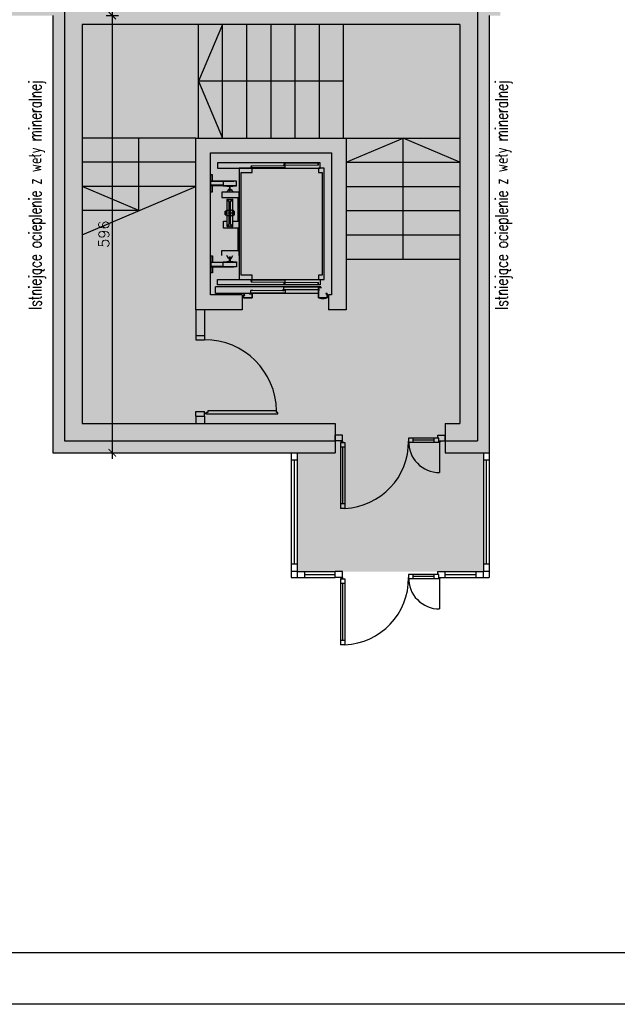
# Model space of a CAD drawing. Header units: millimetres. Extents: x 31969 to 285678, y -69766 to -1123.
# Tile 64 of 102: x 142956 to 143771, y -8681 to -7339. Entities that reach past the tile are written whole.
import ezdxf
from ezdxf.enums import TextEntityAlignment as Align
from ezdxf.lldxf.tags import DXFTag

# ---------------------------------------------------------------- set-up
doc = ezdxf.new("R2010")
doc.units = ezdxf.units.MM
for name, color, linetype in [('a-biblioteka', 251, 'Continuous'), ('a-izolacja 1', 3, 'Continuous'), ('a-opis 1', 3, 'Continuous'), ('a-opis 2', 1, 'Continuous'), ('a-schody', 3, 'Continuous'), ('a-stolarka drzwiowa', 3, 'Continuous'), ('a-szkło', 4, 'Continuous'), ('a-szraf', 252, 'Continuous'), ('a-wymiary', 11, 'Continuous'), ('a-ściany istniejące murowane', 6, 'Continuous')]:
    doc.layers.add(name, color=color, linetype=linetype)
doc.styles.add('MAREK', font='simplex.shx')
doc.styles.add('RS01507', font='romans.shx', dxfattribs={"width": 0.7, "height": 0.15})
tags = doc.linetypes.add('DASHED', pattern=[0.75, 0.5, -0.25]).pattern_tags.tags
tags[6:7] = [DXFTag(74, 4), DXFTag(75, 0), DXFTag(340, '0'), DXFTag(46, 1.0), DXFTag(50, 0.0), DXFTag(44, 0.0), DXFTag(45, 0.0)]
tags[4:5] = [DXFTag(74, 4), DXFTag(75, 0), DXFTag(340, '0'), DXFTag(46, 1.0), DXFTag(50, 0.0), DXFTag(44, 0.0), DXFTag(45, 0.0)]
doc.dimstyles.new('MAREK', dxfattribs={"dimscale": 0.85, "dimtxt": 17, "dimasz": 12, "dimexe": 10, "dimexo": 0.625, "dimgap": 5, "dimtad": 1, "dimdec": 1, "dimdsep": 46, "dimtxsty": 'MAREK', "dimblk1": 'ARCHTICK', "dimblk2": 'ARCHTICK', "dimsah": 1, "dimcen": 2.5, "dimdle": 10, "dimadec": 0, "dimazin": 0, "dimtfac": 1, "dimtdec": 1, "dimtmove": 1, "dimatfit": 3, "dimldrblk": 'ARCHTICK', "dimfxl": 0, "dimtolj": 1, "dimtzin": 0, "dimarcsym": 0})

# ---------------------------------------------------------------- blocks, each defined once
blk = doc.blocks.new('_ARCHTICK')
at = {"color": 0, "linetype": 'ByBlock', "const_width": 0.15}
blk.add_lwpolyline([(-0.5, -0.5), (0.5, 0.5)], dxfattribs=at)
blk = doc.blocks.new('*D45')
at = {"layer": 'a-wymiary', "color": 0, "lineweight": -2, "ltscale": 100}
for p, q in [((143082.2, -7324.4), (143082.2, -7937.4)), ((143073.7, -7332.9), (143090.7, -7332.9)), ((143073.7, -7928.9), (143090.7, -7928.9))]:
    blk.add_line(p, q, dxfattribs=at)
at = {"layer": 'DEFPOINTS', "color": 0, "ltscale": 100}
for p in [(143001.1, -7332.9), (143001.1, -7928.9), (143082.2, -7928.9)]:
    blk.add_point(p, dxfattribs=at)
at = {"layer": 'a-wymiary', "color": 0, "lineweight": -2, "ltscale": 100, "xscale": 10.2, "yscale": 10.2, "zscale": 10.2}
for p, rotation in [((143082.2, -7332.9), 90), ((143082.2, -7928.9), 270)]:
    blk.add_blockref('_ARCHTICK', p, dxfattribs=dict(at, rotation=rotation))
at = {"layer": 'a-wymiary', "color": 0, "ltscale": 100, "insert": (143070.7, -7630.9), "char_height": 14.45, "attachment_point": 5, "rotation": 90, "style": 'MAREK'}
blk.add_mtext('\\A1;596', dxfattribs=at)

msp = doc.modelspace()

# ---------------------------------------------------------------- hatches: boundary and pattern name
at = {"layer": 'a-szraf', "ltscale": 0.9}
h = msp.add_hatch(color=254, dxfattribs=at)
h.dxf.hatch_style = 1
h.paths.add_polyline_path([(143596.07, -6206.86), (143385.35, -6206.86), (143385.35, -6261.86), (143541.07, -6261.86), (143541.07, -6324.24), (143596.07, -6324.24)], flags=17)
h.paths.add_polyline_path([(143611.07, -6191.86), (143385.35, -6191.86), (143385.35, -6206.86), (143596.07, -6206.86), (143596.07, -6324.24), (143611.07, -6324.24), (143611.07, -6246.86)])
h.paths.add_polyline_path([(143611.07, -6324.24), (143596.07, -6324.24), (143596.07, -6868.86), (143611.07, -6868.86)])
h.paths.add_polyline_path([(143596.07, -6324.24), (143541.07, -6324.24), (143541.07, -6843.86), (143522.33, -6843.86), (143522.33, -6858.86), (143541.07, -6858.86), (143541.07, -6868.86), (143596.07, -6868.86)])
h.paths.add_polyline_path([(143121.07, -6706.15), (143077.07, -6706.15), (143077.07, -6814.86), (143069.57, -6814.86), (143069.57, -6828.37), (143069.57, -6842.37), (143055.57, -6842.37), (143055.57, -6828.37), (143055.57, -6814.86), (142833.07, -6814.86), (142833.07, -6858.86), (143148.07, -6858.86), (143148.07, -6843.86), (143121.07, -6843.86)])
h.paths.add_polyline_path([(143069.57, -6814.86), (143055.57, -6814.86), (143055.57, -6828.37), (143069.57, -6828.37)], flags=17)
h.paths.add_polyline_path([(143522.33, -6843.86), (143238.07, -6843.86), (143238.07, -6858.86), (143256.07, -6858.86), (143256.07, -6876.32), (143271.07, -6876.32), (143271.07, -6858.86), (143522.33, -6858.86)])
h.paths.add_polyline_path([(143271.07, -6876.32), (143256.07, -6876.32), (143256.07, -6898.86), (143271.07, -6898.86)])
h.paths.add_polyline_path([(143596.07, -6958.86), (143541.07, -6958.86), (143541.07, -7017.86), (143271.07, -7017.86), (143271.07, -6988.86), (143256.07, -6988.86), (143256.07, -7017.86), (143246.07, -7017.86), (143246.07, -7059.86), (143256.07, -7059.86), (143256.07, -7073.86), (143266.07, -7073.86), (143266.07, -7059.86), (143541.07, -7059.86), (143555.07, -7059.86), (143555.07, -7276.86), (142921.07, -7276.86), (142921.07, -7262.86), (142921.07, -7181.86), (142879.07, -7181.86), (142879.07, -7262.86), (142831.07, -7262.86), (142831.07, -7317.86), (143017.07, -7317.86), (143017.07, -7912.86), (143386.07, -7912.86), (143386.07, -7904.86), (143386.07, -7888.86), (143041.07, -7888.86), (143041.07, -7344.86), (143556.07, -7344.86), (143556.07, -7888.86), (143536.07, -7888.86), (143536.07, -7912.86), (143580.07, -7912.86), (143580.07, -7317.86), (143596.07, -7317.86)])
h.paths.add_polyline_path([(143611.07, -6958.86), (143596.07, -6958.86), (143596.07, -7317.86), (143580.07, -7317.86), (143580.07, -7912.86), (143536.07, -7912.86), (143536.07, -7928.86), (143596.07, -7928.86), (143596.07, -7332.86), (143611.07, -7332.86)])
h.paths.add_polyline_path([(143386.07, -7912.86), (143017.07, -7912.86), (143017.07, -7317.86), (142831.07, -7317.86), (142831.07, -7332.86), (143001.07, -7332.86), (143001.07, -7928.86), (143386.07, -7928.86)])
h.paths.add_polyline_path([(143216.07, -7519.86), (143381.07, -7519.86), (143381.07, -7713.86), (143377.07, -7713.86), (143377.07, -7733.86), (143401.07, -7733.86), (143401.07, -7499.86), (143196.07, -7499.86), (143196.07, -7733.86), (143259.07, -7733.86), (143259.07, -7713.86), (143216.07, -7713.86)], flags=17)
h.paths.add_polyline_path([(143208.07, -7733.86), (143196.07, -7733.86), (143196.07, -7768.86), (143208.07, -7768.86)], flags=17)
h.paths.add_polyline_path([(143208.07, -7878.86), (143196.07, -7878.86), (143196.07, -7888.86), (143208.07, -7888.86)], flags=17)
h.paths.add_polyline_path([(143345.07, -7153.86), (143137.57, -7153.86), (143137.57, -7163.86), (143338.07, -7163.86), (143345.07, -7163.86)], flags=17)
h.paths.add_polyline_path([(143196.57, -7262.86), (142921.07, -7262.86), (142921.07, -7276.86), (143196.57, -7276.86)], flags=17)
h.paths.add_polyline_path([(143226.07, -7262.86), (143196.57, -7262.86), (143196.57, -7276.86), (143226.07, -7276.86)], flags=17)
h.paths.add_polyline_path([(143235.07, -7262.86), (143226.07, -7262.86), (143226.07, -7276.86), (143235.07, -7276.86)], flags=17)
h.paths.add_polyline_path([(143255.57, -7262.86), (143235.07, -7262.86), (143235.07, -7276.86), (143255.57, -7276.86)], flags=17)
h.paths.add_polyline_path([(143285.07, -7262.86), (143255.57, -7262.86), (143255.57, -7276.86), (143285.07, -7276.86)], flags=17)
h.paths.add_polyline_path([(143314.57, -7262.86), (143285.07, -7262.86), (143285.07, -7276.86), (143314.57, -7276.86)], flags=17)
h.paths.add_polyline_path([(143345.07, -7213.36), (143338.07, -7227.94), (143338.07, -7262.86), (143321.3, -7262.86), (143314.57, -7276.86), (143345.07, -7276.86)], flags=17)
h.paths.add_polyline_path([(143555.07, -7059.86), (143541.07, -7059.86), (143541.07, -7262.86), (143348.07, -7262.86), (143348.07, -7153.86), (143345.07, -7153.86), (143345.07, -7163.86), (143345.07, -7276.86), (143555.07, -7276.86)], flags=17)
h.paths.add_polyline_path([(143345.07, -7163.86), (143338.07, -7163.86), (143338.07, -7202), (143345.07, -7213.36)], flags=17)
h.paths.add_polyline_path([(143338.07, -7202), (143338.07, -7213.36), (143345.07, -7213.36)], flags=17)
h.paths.add_polyline_path([(143345.07, -7213.36), (143338.07, -7213.36), (143338.07, -7227.94)], flags=17)
h.paths.add_polyline_path([(143321.3, -7262.86), (143314.57, -7262.86), (143314.57, -7276.86)], flags=17)
h.paths.add_polyline_path([(143348.07, -7153.86), (143345.07, -7153.86), (143345.07, -7163.86), (143345.07, -7213.36), (143345.07, -7276.86), (143555.07, -7276.86), (143555.07, -7059.86), (143541.07, -7059.86), (143541.07, -7262.86), (143348.07, -7262.86)], flags=16)
h.paths.add_polyline_path([(142852.73, -6863.1), (143002.66, -6863.1), (143002.66, -6828.9), (142852.73, -6828.9)], flags=9)
h.paths.add_polyline_path([(143391.4, -7052.39), (143541.33, -7052.39), (143541.33, -7018.18), (143391.4, -7018.18)], flags=24)
at = {"layer": 'a-szraf', "ltscale": 30}
h = msp.add_hatch(dxfattribs=at)
h.set_pattern_fill('DOTS', color=256, scale=3)
h.paths.add_polyline_path([(143588.07, -7928.86), (143334.07, -7928.86), (143334.07, -8090.86), (143588.07, -8090.86)])
h.paths.add_polyline_path([(143536.07, -7888.86), (143386.07, -7888.86), (143386.07, -7928.86), (143536.07, -7928.86)])
h.paths.add_polyline_path([(143556.07, -7499.86), (143401.07, -7499.86), (143401.07, -7888.86), (143536.07, -7888.86), (143556.07, -7888.86)])
h.paths.add_polyline_path([(143377.07, -7713.86), (143259.07, -7713.86), (143259.07, -7733.86), (143377.07, -7733.86)])
h.paths.add_polyline_path([(143381.07, -7519.86), (143216.07, -7519.86), (143216.07, -7713.86), (143381.07, -7713.86)])
h.paths.add_polyline_path([(143196.07, -7499.86), (143041.07, -7499.86), (143041.07, -7733.86), (143196.07, -7733.86)])
h.paths.add_polyline_path([(143556.07, -7344.86), (143041.07, -7344.86), (143041.07, -7499.86), (143196.07, -7499.86), (143556.07, -7499.86)])
h.paths.add_polyline_path([(143208.07, -7733.86), (143208.07, -7768.86), (143196.07, -7768.86), (143196.07, -7733.86), (143041.07, -7733.86), (143041.07, -7888.86), (143401.07, -7888.86), (143401.07, -7733.86)])

# ---------------------------------------------------------------- linework, layer by layer
at = {"layer": 'a-biblioteka'}
for p, q in [((143365.57, -7533.86), (143225.57, -7533.86)), ((143225.57, -7533.86), (143225.57, -7540.86)), ((143225.57, -7540.86), (143365.57, -7540.86)), ((143365.57, -7540.86), (143365.57, -7533.86)), ((143216.07, -7550.04), (143216.57, -7550.04)), ((143216.57, -7573.04), (143216.57, -7550.04)), ((143218.67, -7550.04), (143216.57, -7550.04)), ((143218.67, -7558.44), (143218.67, -7550.04)), ((143218.67, -7573.04), (143218.67, -7564.64)), ((143251.57, -7558.44), (143233.57, -7558.44)), ((143233.57, -7558.44), (143233.57, -7565.04)), ((143233.57, -7564.64), (143251.57, -7564.64)), ((143233.57, -7565.04), (143242.57, -7565.04)), ((143240.77, -7569.81), (143238.57, -7573.81)), ((143242.12, -7569.81), (143240.77, -7569.81)), ((143242.57, -7565.04), (143251.57, -7565.04)), ((143243.02, -7569.81), (143244.37, -7569.81)), ((143244.37, -7569.81), (143246.57, -7573.81)), ((143251.57, -7565.04), (143251.57, -7558.44)), ((143216.07, -7573.04), (143216.57, -7573.04)), ((143216.57, -7573.04), (143218.67, -7573.04)), ((143216.07, -7660.69), (143216.57, -7660.69)), ((143216.57, -7660.69), (143216.57, -7683.69)), ((143216.57, -7660.69), (143218.67, -7660.69)), ((143218.67, -7660.69), (143218.67, -7669.09)), ((143240.77, -7663.91), (143238.57, -7659.91)), ((143242.12, -7663.91), (143240.77, -7663.91)), ((143243.02, -7663.91), (143244.37, -7663.91)), ((143244.37, -7663.91), (143246.57, -7659.91)), ((143218.67, -7675.29), (143218.67, -7683.69)), ((143233.57, -7675.29), (143233.57, -7668.69)), ((143233.57, -7668.69), (143242.57, -7668.69)), ((143233.57, -7669.09), (143251.57, -7669.09)), ((143251.57, -7675.29), (143233.57, -7675.29)), ((143242.57, -7668.69), (143251.57, -7668.69)), ((143251.57, -7668.69), (143251.57, -7675.29)), ((143216.07, -7683.69), (143216.57, -7683.69)), ((143218.67, -7683.69), (143216.57, -7683.69)), ((143366.5, -7702.86), (143223.07, -7702.86)), ((143223.07, -7711.86), (143223.07, -7702.86)), ((143225.57, -7699.86), (143225.57, -7692.86)), ((143225.57, -7692.86), (143365.57, -7692.86)), ((143365.57, -7699.86), (143225.57, -7699.86)), ((143316.24, -7706.73), (143316.24, -7703.16)), ((143362.85, -7703.16), (143362.85, -7706.73)), ((143365.57, -7692.86), (143365.57, -7699.86)), ((143363.07, -7711.86), (143223.07, -7711.86)), ((143271.24, -7711.23), (143271.24, -7707.66)), ((143317.85, -7711.23), (143271.24, -7711.23)), ((143362.85, -7706.73), (143316.24, -7706.73)), ((143317.85, -7707.66), (143317.85, -7711.23))]:
    msp.add_line(p, q, dxfattribs=at)
at = {"layer": 'a-biblioteka', "linetype": 'Continuous', "lineweight": 15}
for p, q in [((143271.07, -7540.37), (143271.07, -7538.67)), ((143271.07, -7538.67), (143272.27, -7538.67)), ((143318.07, -7540.37), (143271.07, -7540.37)), ((143272.27, -7538.79), (143271.19, -7538.79)), ((143271.19, -7538.79), (143271.19, -7540.25)), ((143271.19, -7540.25), (143317.95, -7540.25)), ((143317.87, -7537.59), (143271.31, -7537.59)), ((143271.31, -7537.59), (143271.31, -7538.57)), ((143271.31, -7538.57), (143272.7, -7538.57)), ((143271.31, -7538.89), (143271.31, -7540.19)), ((143272.7, -7538.89), (143271.31, -7538.89)), ((143271.31, -7540.19), (143317.87, -7540.19)), ((143272.27, -7538.67), (143272.27, -7538.79)), ((143272.7, -7538.57), (143272.7, -7538.89)), ((143315.17, -7537.49), (143315.17, -7537.37)), ((143315.17, -7537.37), (143318.07, -7537.37)), ((143317.95, -7537.49), (143315.17, -7537.49)), ((143317.27, -7535.16), (143316.07, -7535.16)), ((143316.07, -7535.16), (143316.07, -7536.86)), ((143316.07, -7536.86), (143363.07, -7536.86)), ((143316.19, -7536.74), (143316.19, -7535.28)), ((143316.19, -7535.28), (143317.27, -7535.28)), ((143362.95, -7536.74), (143316.19, -7536.74)), ((143316.31, -7535.06), (143316.31, -7534.08)), ((143316.31, -7534.08), (143362.87, -7534.08)), ((143317.7, -7535.06), (143316.31, -7535.06)), ((143316.31, -7535.38), (143317.7, -7535.38)), ((143316.31, -7536.69), (143316.31, -7535.38)), ((143362.87, -7536.69), (143316.31, -7536.69)), ((143317.18, -7538.74), (143317.87, -7538.74)), ((143317.18, -7539.23), (143317.18, -7538.74)), ((143317.87, -7539.23), (143317.18, -7539.23)), ((143317.27, -7535.28), (143317.27, -7535.16)), ((143317.7, -7535.38), (143317.7, -7535.06)), ((143317.87, -7538.74), (143317.87, -7537.59)), ((143317.87, -7540.19), (143317.87, -7539.23)), ((143317.95, -7540.25), (143317.95, -7537.49)), ((143318.04, -7537.37), (143318.07, -7537.37)), ((143318.07, -7540.37), (143318.07, -7537.37)), ((143318.07, -7537.37), (143318.07, -7540.37)), ((143363.07, -7533.86), (143360.17, -7533.86)), ((143360.17, -7533.86), (143360.17, -7533.98)), ((143360.17, -7533.98), (143362.95, -7533.98)), ((143362.18, -7535.24), (143362.18, -7535.73)), ((143362.87, -7535.24), (143362.18, -7535.24)), ((143362.18, -7535.73), (143362.87, -7535.73)), ((143362.87, -7534.08), (143362.87, -7535.24)), ((143362.87, -7535.73), (143362.87, -7536.69)), ((143362.95, -7533.98), (143362.95, -7536.74)), ((143363.07, -7533.86), (143363.04, -7533.86)), ((143363.07, -7536.86), (143363.07, -7533.86)), ((143363.07, -7533.86), (143363.07, -7536.86)), ((143318.07, -7693.36), (143271.07, -7693.36)), ((143271.07, -7693.36), (143271.07, -7695.06)), ((143271.07, -7695.06), (143272.27, -7695.06)), ((143271.19, -7694.94), (143271.19, -7693.48)), ((143271.19, -7693.48), (143317.95, -7693.48)), ((143272.27, -7694.94), (143271.19, -7694.94)), ((143271.31, -7693.54), (143317.87, -7693.54)), ((143271.31, -7694.84), (143271.31, -7693.54)), ((143272.7, -7694.84), (143271.31, -7694.84)), ((143271.31, -7695.16), (143272.7, -7695.16)), ((143271.31, -7696.14), (143271.31, -7695.16)), ((143317.87, -7696.14), (143271.31, -7696.14)), ((143272.27, -7695.06), (143272.27, -7694.94)), ((143272.7, -7695.16), (143272.7, -7694.84)), ((143317.95, -7696.24), (143315.17, -7696.24)), ((143315.17, -7696.24), (143315.17, -7696.36)), ((143315.17, -7696.36), (143318.07, -7696.36)), ((143315.97, -7704.71), (143316.07, -7704.71)), ((143315.97, -7705.81), (143315.97, -7704.71)), ((143316.07, -7698.56), (143316.07, -7696.86)), ((143316.07, -7696.86), (143363.07, -7696.86)), ((143317.27, -7698.56), (143316.07, -7698.56)), ((143316.07, -7706.74), (143316.07, -7702.99)), ((143362.95, -7696.98), (143316.19, -7696.98)), ((143316.19, -7696.98), (143316.19, -7698.44)), ((143316.19, -7698.44), (143317.27, -7698.44)), ((143316.19, -7702.86), (143318.57, -7702.86)), ((143316.19, -7702.98), (143318.57, -7702.98)), ((143316.19, -7706.74), (143316.19, -7702.99)), ((143362.85, -7703.16), (143316.24, -7703.16)), ((143316.31, -7697.04), (143316.31, -7698.34)), ((143362.87, -7697.04), (143316.31, -7697.04)), ((143316.31, -7698.34), (143317.7, -7698.34)), ((143316.31, -7698.66), (143316.31, -7699.64)), ((143317.7, -7698.66), (143316.31, -7698.66)), ((143316.31, -7699.64), (143362.87, -7699.64)), ((143317.18, -7694.5), (143317.18, -7694.99)), ((143317.87, -7694.5), (143317.18, -7694.5)), ((143317.18, -7694.99), (143317.87, -7694.99)), ((143317.27, -7698.44), (143317.27, -7698.56)), ((143317.7, -7698.34), (143317.7, -7698.66)), ((143317.87, -7693.54), (143317.87, -7694.5)), ((143317.87, -7694.99), (143317.87, -7696.14)), ((143317.95, -7693.48), (143317.95, -7696.24)), ((143318.04, -7696.36), (143318.07, -7696.36)), ((143318.07, -7693.36), (143318.07, -7696.36)), ((143318.07, -7696.36), (143318.07, -7693.36)), ((143318.57, -7702.86), (143318.57, -7702.98)), ((143360.17, -7699.74), (143362.95, -7699.74)), ((143360.17, -7699.86), (143360.17, -7699.74)), ((143363.07, -7699.86), (143360.17, -7699.86)), ((143360.57, -7702.86), (143362.95, -7702.86)), ((143360.57, -7702.98), (143360.57, -7702.86)), ((143360.57, -7702.98), (143362.95, -7702.98)), ((143362.18, -7698), (143362.87, -7698)), ((143362.18, -7698.49), (143362.18, -7698)), ((143362.87, -7698.49), (143362.18, -7698.49)), ((143362.87, -7698), (143362.87, -7697.04)), ((143362.87, -7699.64), (143362.87, -7698.49)), ((143362.95, -7699.74), (143362.95, -7696.98)), ((143362.95, -7702.99), (143362.95, -7706.74)), ((143363.07, -7699.86), (143363.04, -7699.86)), ((143363.07, -7696.86), (143363.07, -7699.86)), ((143363.07, -7699.86), (143363.07, -7696.86)), ((143363.07, -7704.94), (143363.07, -7702.99)), ((143363.07, -7702.99), (143363.07, -7706.74)), ((143273.07, -7711.86), (143261.07, -7711.86)), ((143269.17, -7712.5), (143269.17, -7711.42)), ((143269.23, -7711.32), (143270.97, -7710.32)), ((143269.27, -7712.5), (143269.27, -7711.42)), ((143269.28, -7711.41), (143271.02, -7710.4)), ((143271.07, -7712.51), (143269.28, -7712.51)), ((143271.07, -7712.61), (143269.28, -7712.61)), ((143270.97, -7709.21), (143271.07, -7709.21)), ((143270.97, -7710.31), (143270.97, -7709.21)), ((143271.07, -7711.24), (143271.07, -7707.49)), ((143271.07, -7712.51), (143271.07, -7712.61)), ((143271.19, -7707.36), (143273.57, -7707.36)), ((143271.19, -7707.48), (143273.57, -7707.48)), ((143271.19, -7711.24), (143271.19, -7707.49)), ((143317.95, -7711.24), (143271.19, -7711.24)), ((143317.95, -7711.36), (143271.19, -7711.36)), ((143317.85, -7707.66), (143271.24, -7707.66)), ((143273.57, -7707.36), (143273.57, -7707.48)), ((143314.17, -7708), (143314.17, -7706.92)), ((143314.23, -7706.82), (143315.97, -7705.82)), ((143314.27, -7708), (143314.27, -7706.92)), ((143314.28, -7706.91), (143316.02, -7705.9)), ((143316.07, -7708.01), (143314.28, -7708.01)), ((143316.07, -7708.11), (143314.28, -7708.11)), ((143315.57, -7707.36), (143317.95, -7707.36)), ((143315.57, -7707.48), (143315.57, -7707.36)), ((143315.57, -7707.48), (143317.95, -7707.48)), ((143316.07, -7708.01), (143316.07, -7708.11)), ((143362.95, -7706.74), (143316.19, -7706.74)), ((143362.95, -7706.86), (143316.19, -7706.86)), ((143317.95, -7707.49), (143317.95, -7711.24)), ((143318.07, -7709.44), (143318.07, -7707.49)), ((143318.07, -7707.49), (143318.07, -7711.24))]:
    msp.add_line(p, q, dxfattribs=at)
at = {"layer": 'a-biblioteka', "ltscale": 100}
for p, q in [((143216.57, -7558.44), (143248.05, -7558.44)), ((143233.57, -7558.84), (143216.57, -7558.84)), ((143233.57, -7564.24), (143216.57, -7564.24)), ((143216.57, -7564.64), (143248.05, -7564.64)), ((143231.57, -7573.81), (143231.57, -7580.71)), ((143255.07, -7573.81), (143231.57, -7573.81)), ((143231.57, -7580.71), (143255.07, -7580.71)), ((143238.72, -7620.36), (143238.72, -7583.36)), ((143238.72, -7583.36), (143239.42, -7583.36)), ((143239.61, -7583.64), (143239.42, -7583.36)), ((143240.44, -7583.64), (143240.62, -7583.36)), ((143240.62, -7583.36), (143241.12, -7583.36)), ((143241.31, -7583.64), (143241.12, -7583.36)), ((143242.14, -7583.64), (143242.32, -7583.36)), ((143242.32, -7583.36), (143242.82, -7583.36)), ((143243.01, -7583.64), (143242.82, -7583.36)), ((143243.84, -7583.64), (143244.02, -7583.36)), ((143244.02, -7583.36), (143244.52, -7583.36)), ((143244.71, -7583.64), (143244.52, -7583.36)), ((143245.54, -7583.64), (143245.72, -7583.36)), ((143245.72, -7583.36), (143246.42, -7583.36)), ((143246.42, -7620.36), (143246.42, -7583.36)), ((143253.57, -7580.71), (143253.57, -7613.41)), ((143255.07, -7659.91), (143255.07, -7573.81)), ((143238.72, -7585.36), (143240.57, -7585.36)), ((143241.57, -7617.36), (143241.57, -7586.36)), ((143243.57, -7617.36), (143243.57, -7586.36)), ((143244.57, -7585.36), (143246.42, -7585.36)), ((143236.27, -7600.03), (143236.27, -7599.36)), ((143236.27, -7599.36), (143236.77, -7599.36)), ((143236.27, -7603.7), (143236.27, -7600.03)), ((143236.27, -7604.36), (143236.27, -7603.7)), ((143236.27, -7604.36), (143236.77, -7604.36)), ((143236.77, -7599.36), (143237.17, -7599.36)), ((143236.77, -7599.36), (143237.72, -7599.36)), ((143236.77, -7604.36), (143237.17, -7604.36)), ((143236.77, -7604.36), (143237.72, -7604.36)), ((143237.72, -7605.66), (143237.72, -7598.06)), ((143237.72, -7598.06), (143240.57, -7598.06)), ((143237.72, -7605.66), (143240.57, -7605.66)), ((143244.57, -7598.06), (143247.42, -7598.06)), ((143244.57, -7605.66), (143246.42, -7605.66)), ((143246.42, -7605.66), (143246.67, -7605.66)), ((143246.67, -7605.66), (143247.42, -7605.66)), ((143247.42, -7605.66), (143247.42, -7598.06)), ((143247.42, -7599.36), (143248.37, -7599.36)), ((143247.42, -7604.36), (143248.37, -7604.36)), ((143247.97, -7599.36), (143248.37, -7599.36)), ((143247.97, -7604.36), (143248.37, -7604.36)), ((143248.37, -7599.36), (143248.87, -7599.36)), ((143248.37, -7604.36), (143248.87, -7604.36)), ((143248.87, -7600.03), (143248.87, -7599.36)), ((143248.87, -7604.36), (143248.87, -7600.03)), ((143233.92, -7613.41), (143235.03, -7613.41)), ((143233.92, -7613.91), (143233.92, -7613.41)), ((143233.92, -7614.53), (143233.92, -7613.92)), ((143233.92, -7621.6), (143233.92, -7614.53)), ((143233.92, -7622.2), (143233.92, -7621.6)), ((143233.92, -7622.71), (143233.92, -7622.21)), ((143235.03, -7622.71), (143233.92, -7622.71)), ((143235.03, -7613.41), (143238.72, -7613.41)), ((143255.07, -7622.71), (143235.03, -7622.71)), ((143238.72, -7618.36), (143240.57, -7618.36)), ((143238.72, -7620.36), (143239.42, -7620.36)), ((143239.61, -7620.09), (143239.42, -7620.36)), ((143240.44, -7620.09), (143240.62, -7620.36)), ((143240.62, -7620.36), (143241.12, -7620.36)), ((143241.31, -7620.09), (143241.12, -7620.36)), ((143242.14, -7620.09), (143242.32, -7620.36)), ((143242.32, -7620.36), (143242.82, -7620.36)), ((143243.01, -7620.09), (143242.82, -7620.36)), ((143243.84, -7620.09), (143244.02, -7620.36)), ((143244.02, -7620.36), (143244.52, -7620.36)), ((143244.71, -7620.09), (143244.52, -7620.36)), ((143244.57, -7618.36), (143246.42, -7618.36)), ((143245.54, -7620.09), (143245.72, -7620.36)), ((143245.72, -7620.36), (143246.42, -7620.36)), ((143246.42, -7613.41), (143255.07, -7613.41)), ((143253.57, -7622.71), (143253.57, -7653.01)), ((143231.57, -7659.91), (143231.57, -7653.01)), ((143231.57, -7653.01), (143255.07, -7653.01)), ((143216.57, -7669.09), (143248.05, -7669.09)), ((143233.57, -7669.49), (143216.57, -7669.49)), ((143233.57, -7674.89), (143216.57, -7674.89)), ((143216.57, -7675.29), (143248.05, -7675.29))]:
    msp.add_line(p, q, dxfattribs=at)
at = {"layer": 'a-biblioteka', "linetype": 'Continuous', "lineweight": 30, "flags": 128}
for points in [[(143273.07, -7540.86), (143255.07, -7540.86), (143255.07, -7692.86), (143273.07, -7692.86), (143273.07, -7686.86), (143258.07, -7686.86), (143258.07, -7546.86), (143273.07, -7546.86)], [(143371.07, -7540.86), (143363.07, -7540.86), (143363.07, -7546.86), (143368.07, -7546.86), (143368.07, -7686.86), (143363.07, -7686.86), (143363.07, -7692.86), (143371.07, -7692.86)]]:
    msp.add_lwpolyline(points, close=True, dxfattribs=at)
at = {"layer": 'a-biblioteka', "ltscale": 100}
for points in [[(143238.72, -7565.66), (143241.91, -7565.85, -0.396768), (143242.19, -7566.15), (143242.19, -7569.25), (143242.12, -7569.32), (143242.12, -7571.86), (143242.57, -7571.86), (143243.02, -7571.86), (143243.02, -7569.32), (143242.94, -7569.25), (143242.94, -7566.15, -0.396768), (143243.22, -7565.85), (143246.41, -7565.66, 0.396768), (143246.69, -7565.36), (143246.69, -7565.04), (143238.44, -7565.04), (143238.44, -7565.36, 0.396768)], [(143238.72, -7668.07), (143241.91, -7667.88, 0.396768), (143242.19, -7667.58), (143242.19, -7664.48), (143242.12, -7664.4), (143242.12, -7661.86), (143242.57, -7661.86), (143243.02, -7661.86), (143243.02, -7664.4), (143242.94, -7664.48), (143242.94, -7667.58, 0.396768), (143243.22, -7667.88), (143246.41, -7668.07, -0.396768), (143246.69, -7668.37), (143246.69, -7668.69), (143238.44, -7668.69), (143238.44, -7668.37, -0.396768)]]:
    msp.add_lwpolyline(points, format="xyb", close=True, dxfattribs=at)
at = {"layer": 'a-biblioteka', "flags": 128}
for points in [[(143366.5, -7702.86), (143363.84, -7702.86), (143363.84, -7707.56), (143363.07, -7707.56), (143363.07, -7717.86), (143375.07, -7717.86), (143375.07, -7711.86), (143373.07, -7711.86), (143373.07, -7712.06), (143374.87, -7712.06), (143374.87, -7717.66), (143363.27, -7717.66), (143363.27, -7707.76), (143364.04, -7707.76), (143364.04, -7703.06), (143366.3, -7703.06), (143366.3, -7704.41), (143366.5, -7704.41)], [(143263.07, -7713.86), (143261.07, -7713.86), (143261.07, -7717.86), (143273.07, -7717.86), (143273.07, -7711.86), (143270.07, -7711.86), (143270.07, -7712.06), (143272.87, -7712.06), (143272.87, -7717.66), (143261.27, -7717.66), (143261.27, -7714.06), (143263.07, -7714.06)], [(143365.07, -7718.36), (143373.07, -7718.36), (143373.07, -7717.86), (143365.07, -7717.86)], [(143367.32, -7718.66), (143370.82, -7718.66), (143370.82, -7718.36), (143367.32, -7718.36)]]:
    msp.add_lwpolyline(points, close=True, dxfattribs=at)
at = {"layer": 'a-biblioteka', "ltscale": 100}
msp.add_circle((143242.57, -7601.86), 1.6, dxfattribs=at)
for centre, radius, start, end in [((143240.02, -7583.36), 0.5, 213.55731, 326.44269), ((143241.72, -7583.36), 0.5, 213.55731, 326.44269), ((143243.42, -7583.36), 0.5, 213.55731, 326.44269), ((143245.12, -7583.36), 0.5, 213.55731, 326.44269), ((143240.57, -7586.36), 1, 0, 90), ((143240.57, -7597.06), 1, 270, 0), ((143244.57, -7586.36), 1, 90, 180), ((143244.57, -7597.06), 1, 180, 270), ((143240.57, -7606.66), 1, 0, 90), ((143244.57, -7606.66), 1, 90, 180), ((143240.02, -7620.36), 0.5, 33.55731, 146.44269), ((143240.57, -7617.36), 1, 270, 0), ((143241.72, -7620.36), 0.5, 33.55731, 146.44269), ((143243.42, -7620.36), 0.5, 33.55731, 146.44269), ((143244.57, -7617.36), 1, 180, 270), ((143245.12, -7620.36), 0.5, 33.55731, 146.44269)]:
    msp.add_arc(centre, radius, start, end, dxfattribs=at)
at = {"layer": 'a-biblioteka', "linetype": 'Continuous', "lineweight": 15}
for centre, radius, start, end in [((143316.19, -7702.99), 0.121, 90, 180), ((143316.19, -7702.99), 0.001, 90, 180), ((143362.95, -7702.99), 0.121, 0, 90), ((143362.95, -7702.99), 0.001, 0, 90), ((143269.28, -7711.42), 0.11, 120.0351, 180), ((143269.28, -7712.5), 0.11, 180, 270), ((143269.28, -7711.42), 0.01, 120.0351, 180), ((143269.28, -7712.5), 0.01, 180, 270), ((143270.96, -7710.31), 0.01, 300.0351, 0), ((143270.96, -7710.31), 0.11, 300.0351, 0), ((143271.19, -7707.49), 0.121, 90, 180), ((143271.19, -7711.24), 0.121, 180, 270), ((143271.19, -7707.49), 0.001, 90, 180), ((143271.19, -7711.24), 0.001, 180, 270), ((143314.28, -7706.92), 0.11, 120.0351, 180), ((143314.28, -7708), 0.11, 180, 270), ((143314.28, -7706.92), 0.01, 120.0351, 180), ((143314.28, -7708), 0.01, 180, 270), ((143315.96, -7705.81), 0.01, 300.0351, 0), ((143315.96, -7705.81), 0.11, 300.0351, 0), ((143316.19, -7706.74), 0.121, 180, 270), ((143316.19, -7706.74), 0.001, 180, 270), ((143317.95, -7707.49), 0.121, 0, 90), ((143317.95, -7707.49), 0.001, 0, 90), ((143317.95, -7711.24), 0.121, 270, 0), ((143362.95, -7706.74), 0.121, 270, 0)]:
    msp.add_arc(centre, radius, start, end, dxfattribs=at)
at = {"layer": 'a-izolacja 1'}
for p, q in [((143017.07, -7317.86), (143017.07, -7912.86)), ((143580.07, -7317.86), (143580.07, -7912.86)), ((143017.07, -7912.86), (143386.07, -7912.86)), ((143536.07, -7912.86), (143580.07, -7912.86))]:
    msp.add_line(p, q, dxfattribs=at)
at = {"layer": 'a-opis 2', "ltscale": 2}
for points in [[(144793.33, -8680.89), (139893.33, -8680.89), (139893.33, -5710.89), (144793.33, -5710.89)], [(140143.33, -5780.89), (144723.33, -5780.89), (144723.33, -8610.89), (140143.33, -8610.89)]]:
    msp.add_lwpolyline(points, close=True, dxfattribs=at)
at = {"layer": 'a-schody', "ltscale": 300}
for p, q in [((143232.57, -7344.86), (143199.57, -7422.36)), ((143199.57, -7499.86), (143199.57, -7344.86)), ((143232.57, -7499.86), (143232.57, -7344.86)), ((143265.57, -7499.86), (143265.57, -7344.86)), ((143298.57, -7499.86), (143298.57, -7344.86)), ((143331.57, -7499.86), (143331.57, -7344.86)), ((143364.57, -7499.86), (143364.57, -7344.86)), ((143397.57, -7499.86), (143397.57, -7344.86)), ((143397.57, -7422.36), (143199.57, -7422.36)), ((143199.57, -7422.36), (143232.57, -7499.86)), ((143196.07, -7499.86), (143041.07, -7499.86)), ((143118.57, -7598.86), (143118.57, -7499.86)), ((143401.07, -7532.86), (143478.57, -7499.86)), ((143401.07, -7499.86), (143556.07, -7499.86)), ((143478.57, -7664.86), (143478.57, -7499.86)), ((143556.07, -7532.86), (143478.57, -7499.86)), ((143196.07, -7532.86), (143041.07, -7532.86)), ((143401.07, -7532.86), (143556.07, -7532.86)), ((143196.07, -7565.86), (143041.07, -7565.86)), ((143041.07, -7631.86), (143196.07, -7565.86)), ((143118.57, -7598.86), (143041.07, -7565.86)), ((143401.07, -7565.86), (143556.07, -7565.86)), ((143118.57, -7598.86), (143041.07, -7598.86)), ((143401.07, -7598.86), (143556.07, -7598.86)), ((143401.07, -7631.86), (143556.07, -7631.86)), ((143401.07, -7664.86), (143556.07, -7664.86))]:
    msp.add_line(p, q, dxfattribs=at)
at = {"layer": 'a-stolarka drzwiowa', "lineweight": 25}
for p, q in [((143196.07, -7768.86), (143196.07, -7774.86)), ((143208.07, -7768.86), (143208.07, -7774.86)), ((143196.07, -7774.86), (143208.07, -7774.86)), ((143196.07, -7872.86), (143208.07, -7872.86)), ((143196.07, -7878.86), (143196.07, -7872.86)), ((143208.07, -7878.86), (143208.07, -7872.86)), ((143208.07, -7878.86), (143208.07, -7872.86))]:
    msp.add_line(p, q, dxfattribs=at)
at = {"layer": 'a-stolarka drzwiowa'}
for p, q in [((143396.07, -7904.86), (143386.07, -7904.86)), ((143386.07, -7912.86), (143386.07, -7904.86)), ((143396.07, -7912.86), (143396.07, -7904.86)), ((143526.07, -7904.86), (143536.07, -7904.86)), ((143526.07, -7908.86), (143526.07, -7904.86)), ((143536.07, -7912.86), (143536.07, -7904.86)), ((143396.07, -7912.86), (143386.07, -7912.86)), ((143393.07, -7914.86), (143399.07, -7914.86)), ((143393.07, -7914.86), (143393.07, -8004.78)), ((143399.07, -7914.86), (143399.07, -8004.78)), ((143527.07, -7908.86), (143486.07, -7908.86)), ((143486.07, -7908.86), (143486.07, -7914.86)), ((143527.07, -7914.86), (143486.07, -7914.86)), ((143492.07, -7908.86), (143492.07, -7914.86)), ((143521.07, -7914.86), (143521.07, -7908.86)), ((143527.07, -7914.86), (143527.07, -7908.86)), ((143527.07, -7912.86), (143536.07, -7912.86)), ((143393.07, -7920.86), (143399.07, -7920.86)), ((143399.07, -7998.78), (143393.07, -7998.78)), ((143399.07, -8004.78), (143393.07, -8004.78)), ((143334.07, -8090.86), (143386.07, -8090.86)), ((143396.07, -8090.86), (143386.07, -8090.86)), ((143386.07, -8098.86), (143386.07, -8090.86)), ((143396.07, -8098.86), (143396.07, -8090.86)), ((143526.07, -8090.86), (143536.07, -8090.86)), ((143526.07, -8094.86), (143526.07, -8090.86)), ((143536.07, -8090.86), (143588.07, -8090.86)), ((143536.07, -8098.86), (143536.07, -8090.86)), ((143326.07, -8098.86), (143386.07, -8098.86)), ((143396.07, -8098.86), (143386.07, -8098.86)), ((143393.07, -8100.86), (143399.07, -8100.86)), ((143393.07, -8100.86), (143393.07, -8190.78)), ((143393.07, -8106.86), (143399.07, -8106.86)), ((143399.07, -8100.86), (143399.07, -8190.78)), ((143527.07, -8094.86), (143486.07, -8094.86)), ((143486.07, -8094.86), (143486.07, -8100.86)), ((143527.07, -8100.86), (143486.07, -8100.86)), ((143492.07, -8094.86), (143492.07, -8100.86)), ((143521.07, -8100.86), (143521.07, -8094.86)), ((143527.07, -8100.86), (143527.07, -8094.86)), ((143527.07, -8098.86), (143536.07, -8098.86)), ((143536.07, -8098.86), (143596.07, -8098.86)), ((143399.07, -8184.78), (143393.07, -8184.78)), ((143399.07, -8190.78), (143393.07, -8190.78))]:
    msp.add_line(p, q, dxfattribs=at)
at = {"layer": 'a-stolarka drzwiowa', "linetype": 'DASHED', "lineweight": 25, "ltscale": 20}
for p, q in [((143528.09, -7913.86), (143528.09, -7955.89)), ((143528.09, -8099.86), (143528.09, -8141.89))]:
    msp.add_line(p, q, dxfattribs=at)
at = {"layer": 'a-stolarka drzwiowa', "ltscale": 300}
for p, q in [((143326.07, -7928.86), (143326.07, -8098.86)), ((143334.07, -7928.86), (143334.07, -8090.86)), ((143588.07, -7928.86), (143588.07, -8090.86)), ((143596.07, -7928.86), (143596.07, -8098.86)), ((143334.07, -7938.86), (143326.07, -7938.86)), ((143596.07, -7938.86), (143588.07, -7938.86)), ((143334.07, -8080.86), (143326.07, -8080.86)), ((143596.07, -8080.86), (143588.07, -8080.86)), ((143334.07, -8090.86), (143326.07, -8090.86)), ((143334.07, -8090.86), (143334.07, -8098.86)), ((143344.07, -8090.86), (143344.07, -8098.86)), ((143578.07, -8098.86), (143578.07, -8090.86)), ((143596.07, -8090.86), (143588.07, -8090.86)), ((143588.07, -8098.86), (143588.07, -8090.86))]:
    msp.add_line(p, q, dxfattribs=at)
at = {"layer": 'a-stolarka drzwiowa'}
msp.add_lwpolyline([(143306.07, -7871.81), (143212.28, -7871.81), (143212.28, -7874.27), (143210.61, -7874.27), (143210.61, -7875.94), (143307.73, -7875.94), (143307.73, -7874.27), (143306.07, -7874.27), (143306.07, -7871.81)], close=True, dxfattribs=at)
for centre, radius in [((143209.47, -7875.1), 0.798), ((143395.07, -7913.86), 1), ((143528.09, -7913.86), 1), ((143395.07, -8099.86), 1), ((143528.09, -8099.86), 1)]:
    msp.add_circle(centre, radius, dxfattribs=at)
for centre, radius, start, end in [((143208.07, -7872.86), 98, 0.61632, 90), ((143395.07, -7913.86), 91, 272.51931, 0.52078), ((143395.07, -8099.86), 91, 272.51931, 0.52078)]:
    msp.add_arc(centre, radius, start, end, dxfattribs=at)
at = {"layer": 'a-stolarka drzwiowa', "linetype": 'DASHED', "lineweight": 25, "ltscale": 20}
for centre in [(143528.09, -7913.86), (143528.09, -8099.86)]:
    msp.add_arc(centre, 42.03, 178.63657, 270, dxfattribs=at)
at = {"layer": 'a-szkło', "ltscale": 40}
for p, q in [((143521.07, -7911.86), (143492.07, -7911.86)), ((143396.07, -7920.86), (143396.07, -7998.78)), ((143396.07, -8106.86), (143396.07, -8184.78)), ((143521.07, -8097.86), (143492.07, -8097.86))]:
    msp.add_line(p, q, dxfattribs=at)
at = {"layer": 'a-szkło', "ltscale": 2}
for p, q in [((143330.07, -7938.86), (143330.07, -8080.86)), ((143592.07, -8080.86), (143592.07, -7938.86)), ((143344.07, -8094.86), (143386.07, -8094.86)), ((143536.07, -8094.86), (143578.07, -8094.86))]:
    msp.add_line(p, q, dxfattribs=at)
at = {"layer": 'a-ściany istniejące murowane'}
for p, q in [((143001.07, -7332.86), (143001.07, -7928.86)), ((143001.07, -7332.86), (143001.07, -7928.86)), ((143596.07, -7332.86), (143596.07, -7928.86)), ((143596.07, -7332.86), (143596.07, -7928.86)), ((143556.07, -7344.86), (143041.07, -7344.86)), ((143041.07, -7344.86), (143041.07, -7888.86)), ((143556.07, -7344.86), (143556.07, -7888.86)), ((143259.07, -7713.86), (143259.07, -7733.86)), ((143377.07, -7713.86), (143377.07, -7733.86)), ((143196.07, -7733.86), (143196.07, -7768.86)), ((143208.07, -7733.86), (143208.07, -7768.86)), ((143196.07, -7768.86), (143208.07, -7768.86)), ((143196.07, -7878.86), (143208.07, -7878.86)), ((143196.07, -7878.86), (143196.07, -7888.86)), ((143208.07, -7878.86), (143208.07, -7888.86)), ((143041.07, -7888.86), (143386.07, -7888.86)), ((143386.07, -7888.86), (143386.07, -7928.86)), ((143536.07, -7888.86), (143556.07, -7888.86)), ((143536.07, -7888.86), (143536.07, -7928.86)), ((143001.07, -7928.86), (143386.07, -7928.86)), ((143536.07, -7928.86), (143596.07, -7928.86))]:
    msp.add_line(p, q, dxfattribs=at)
for points in [[(143196.07, -7499.86), (143401.07, -7499.86), (143401.07, -7733.86), (143377.07, -7733.86)], [(143259.07, -7733.86), (143196.07, -7733.86), (143196.07, -7499.86), (143216.07, -7499.86)], [(143216.07, -7519.86), (143381.07, -7519.86), (143381.07, -7713.86), (143377.07, -7713.86)], [(143259.07, -7713.86), (143216.07, -7713.86), (143216.07, -7519.86), (143216.07, -7519.86)]]:
    msp.add_lwpolyline(points, dxfattribs=at)

# ---------------------------------------------------------------- texts
at = {"layer": 'a-opis 1', "ltscale": 40, "style": 'RS01507', "width": 0.7}
for p in [(142977.03, -7733.77), (143612.76, -7733.77)]:
    msp.add_text('Istniejące ocieplenie z weły mineralnej', height=17.1027, rotation=90, dxfattribs=at).set_placement(p, align=Align.MIDDLE_LEFT)

# ---------------------------------------------------------------- dimensions: what is measured, and where the dimension line sits
at = {"layer": 'a-wymiary', "ltscale": 100}
dim = msp.add_linear_dim(base=(143082.17, -7928.86), p1=(143001.07, -7332.86), p2=(143001.07, -7928.86), angle=90, dimstyle='MAREK', dxfattribs=at)
dim.commit()
dim.dimension.update_dxf_attribs({"geometry": '*D45', "text_midpoint": (143070.69, -7630.86)})

doc.saveas('drawing.dxf')
